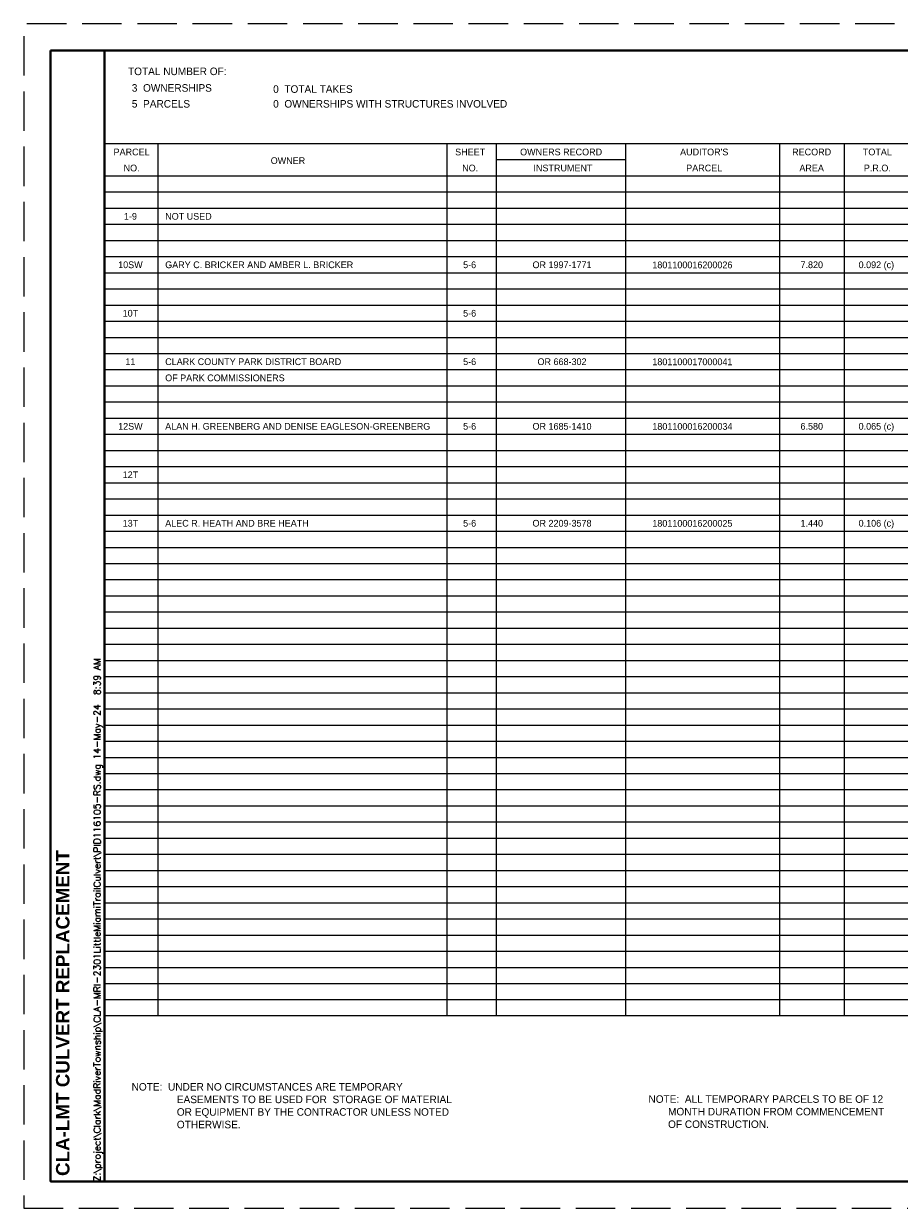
# Paper-space layout 'Layout1' of a CAD drawing. Header units: feet. Extents: x -1.5 to 49.6, y -1.1 to 21.4.
# Tile 1 of 3: x -1.5 to 14.8, y -0.6 to 21.4. Entities that reach past the tile are written whole.
import ezdxf
from ezdxf.enums import TextEntityAlignment as Align

# ---------------------------------------------------------------- set-up
doc = ezdxf.new("R2010")
doc.units = ezdxf.units.FT
doc.header["$MEASUREMENT"] = 0
doc.linetypes.add('DGN Style 3', pattern=[1.025364, 0.732403, -0.292961])
doc.linetypes.add('OhDOT_USTN3', pattern=[0.22, 0.165, -0.055])
doc.layers.add('SH_Border', color=7, linetype='Continuous')
doc.layers.add('SH_Data', color=1, linetype='Continuous')
doc.layers.add('SH_Cut_Line', color=7, linetype='OhDOT_USTN3', lineweight=0, plot=False)
doc.styles.add('DwgStamp', font='romans.shx')
doc.styles.add('Slanted-Normal', font='font31.shx', dxfattribs={"height": 0.14})
doc.styles.add('Style-Calibri', font='calibri.ttf')

psp = doc.layouts.get("Layout1")

# ---------------------------------------------------------------- linework, layer by layer
at = {"layer": 'SH_Border', "color": 7, "linetype": 'Continuous'}
for p, q in [((0, 19.15), (30.5, 19.15)), ((1, 2.95), (1, 19.15)), ((6.363, 2.95), (6.363, 19.15)), ((7.283, 2.95), (7.283, 19.15)), ((9.683, 2.95), (9.683, 19.15)), ((12.543, 2.95), (12.543, 19.15)), ((13.743, 2.95), (13.743, 19.15)), ((7.283, 18.85), (9.683, 18.85)), ((0, 18.55), (30.5, 18.55)), ((30.5, 2.95), (0, 2.95))]:
    psp.add_line(p, q, dxfattribs=at)
at = {"layer": 'SH_Border', "color": 7, "linetype": 'Continuous', "lineweight": 40, "flags": 128}
for points in [[(-1, 20.875), (0, 20.875), (0, -0.125), (-1, -0.125), (-1, 20.875)], [(0, 20.875), (32, 20.875), (32, -0.125), (0, -0.125), (0, 20.875)]]:
    psp.add_lwpolyline(points, close=True, dxfattribs=at)
at = {"layer": 'SH_Cut_Line', "color": 7, "linetype": 'DGN Style 3', "lineweight": 0, "flags": 128}
psp.add_lwpolyline([(-1.5, -0.625), (32.5, -0.625), (32.5, 21.375), (-1.5, 21.375), (-1.5, -0.625)], close=True, dxfattribs=at)
at = {"layer": 'SH_Data', "color": 1}
for p, q in [((0, 18.25), (30.5, 18.25)), ((0, 17.95), (30.5, 17.95)), ((0, 17.65), (30.5, 17.65)), ((0, 17.35), (30.5, 17.35)), ((0, 17.05), (30.5, 17.05)), ((0, 16.75), (30.5, 16.75)), ((0, 16.45), (30.5, 16.45)), ((0, 16.15), (30.5, 16.15)), ((0, 15.85), (30.5, 15.85)), ((0, 15.55), (30.5, 15.55)), ((0, 15.25), (30.5, 15.25)), ((0, 14.95), (30.5, 14.95)), ((0, 14.65), (30.5, 14.65)), ((0, 14.35), (30.5, 14.35)), ((0, 14.05), (30.5, 14.05)), ((0, 13.75), (30.5, 13.75)), ((0, 13.45), (30.5, 13.45)), ((0, 13.15), (30.5, 13.15)), ((0, 12.85), (30.5, 12.85)), ((0, 12.55), (30.5, 12.55)), ((0, 12.25), (30.5, 12.25)), ((0, 11.95), (30.5, 11.95)), ((0, 11.65), (30.5, 11.65)), ((0, 11.35), (30.5, 11.35)), ((0, 11.05), (30.5, 11.05)), ((0, 10.75), (30.5, 10.75)), ((0, 10.45), (30.5, 10.45)), ((0, 10.15), (30.5, 10.15)), ((0, 9.85), (30.5, 9.85)), ((0, 9.25), (30.5, 9.25)), ((0, 8.95), (30.5, 8.95)), ((0, 8.65), (30.5, 8.65)), ((0, 8.35), (30.5, 8.35)), ((0, 8.05), (30.5, 8.05)), ((0, 7.75), (30.5, 7.75)), ((0, 7.45), (30.5, 7.45)), ((0, 7.15), (30.5, 7.15)), ((0, 6.85), (30.5, 6.85)), ((0, 6.55), (30.5, 6.55)), ((0, 6.25), (30.5, 6.25)), ((0, 5.95), (30.5, 5.95)), ((0, 5.65), (30.5, 5.65)), ((0, 5.35), (30.5, 5.35)), ((0, 5.05), (30.5, 5.05)), ((0, 4.75), (30.5, 4.75)), ((0, 4.45), (30.5, 4.45)), ((0, 4.15), (30.5, 4.15)), ((0, 3.85), (30.5, 3.85)), ((0, 3.55), (30.5, 3.55)), ((0, 3.25), (30.5, 3.25))]:
    psp.add_line(p, q, dxfattribs=at)
at = {"layer": 'SH_Data'}
psp.add_line((0, 9.55), (30.5, 9.55), dxfattribs=at)

# ---------------------------------------------------------------- texts
at = {"layer": 'SH_Border', "color": 7, "linetype": 'Continuous', "style": 'DwgStamp'}
psp.add_text('Z:\\project\\Clark\\MadRiverTownship\\CLA-MRI-2301LittleMiamiTrailCulvert\\PID116105-RS.dwg 14-May-24  8:39 AM', height=0.125, rotation=90, dxfattribs=at).set_placement((-0.075, -0.125))
at = {"layer": 'SH_Data', "color": 1, "style": 'Slanted-Normal'}
for s, height, p in [('TOTAL NUMBER OF:', 0.14, (0.437, 20.42)), ('3  OWNERSHIPS', 0.14, (0.508, 20.112)), ('0  TOTAL TAKES', 0.14, (3.133, 20.091)), ('5  PARCELS', 0.14, (0.508, 19.817)), ('0  OWNERSHIPS WITH STRUCTURES INVOLVED', 0.14, (3.133, 19.817)), ('NOT USED', 0.125, (1.128, 17.735)), ('GARY C. BRICKER AND AMBER L. BRICKER', 0.125, (1.128, 16.835)), ('1801100016200026', 0.125, (10.175, 16.833))]:
    psp.add_text(s, height=height, dxfattribs=at).set_placement(p)
for s, p in [('PARCEL', (0.504, 18.93)), ('SHEET', (6.792, 18.93)), ('OWNERS RECORD', (8.481, 18.93)), ("AUDITOR'S", (11.139, 18.93)), ('RECORD', (13.134, 18.93)), ('TOTAL', (14.354, 18.93)), ('NO.', (0.504, 18.632)), ('OWNER', (3.408, 18.769)), ('NO.', (6.792, 18.632)), ('INSTRUMENT', (8.515, 18.632)), ('PARCEL', (11.139, 18.632)), ('AREA', (13.134, 18.632)), ('P.R.O.', (14.354, 18.632)), ('1-9', (0.482, 17.735)), ('10SW', (0.482, 16.835)), ('5-6', (6.782, 16.835)), ('OR 1997-1771', (8.498, 16.835)), ('10T', (0.482, 15.935)), ('5-6', (6.782, 15.935)), ('11', (0.482, 15.035)), ('5-6', (6.782, 15.035)), ('12SW', (0.482, 13.835)), ('5-6', (6.782, 13.835)), ('12T', (0.482, 12.935)), ('13T', (0.482, 12.035)), ('5-6', (6.782, 12.035))]:
    psp.add_text(s, height=0.125, dxfattribs=at).set_placement(p, align=Align.CENTER)
at = {"layer": 'SH_Data', "style": 'Slanted-Normal'}
for s, p in [('7.820', (13.136, 16.835)), ('0.092 (c)', (14.336, 16.835)), ('OR 668-302', (8.498, 15.035)), ('OR 1685-1410', (8.498, 13.835)), ('6.580', (13.136, 13.835)), ('0.065 (c)', (14.336, 13.835)), ('OR 2209-3578', (8.498, 12.035)), ('1.440', (13.136, 12.035)), ('0.106 (c)', (14.336, 12.035))]:
    psp.add_text(s, height=0.125, dxfattribs=at).set_placement(p, align=Align.CENTER)
for s, p in [('CLARK COUNTY PARK DISTRICT BOARD', (1.128, 15.035)), ('1801100017000041', (10.175, 15.033)), ('OF PARK COMMISSIONERS', (1.128, 14.735)), ('ALAN H. GREENBERG AND DENISE EAGLESON-GREENBERG', (1.128, 13.835)), ('1801100016200034', (10.175, 13.833)), ('ALEC R. HEATH AND BRE HEATH', (1.128, 12.035)), ('1801100016200025', (10.175, 12.033))]:
    psp.add_text(s, height=0.125, dxfattribs=at).set_placement(p)
at = {"layer": 'SH_Data', "insert": (-0.9, -0.025), "char_height": 0.25, "attachment_point": 1, "rotation": 90, "style": 'Style-Calibri'}
psp.add_mtext('{\\fArial|b1|i0|c0|p34;\\W1;CLA-LMT CULVERT REPLACEMENT}', dxfattribs=at)
at = {"layer": 'SH_Data', "color": 1, "char_height": 0.14, "width": 6.21059, "attachment_point": 1, "style": 'Slanted-Normal'}
for s, insert in [('\\pxi-6,l6;NOTE:  UNDER NO CIRCUMSTANCES ARE TEMPORARY EASEMENTS TO BE USED FOR  STORAGE OF MATERIAL OR EQUIPMENT BY THE CONTRACTOR UNLESS NOTED OTHERWISE.', (0.504, 1.701)), ('NOTE:  ALL TEMPORARY PARCELS TO BE OF 12\\P       MONTH DURATION FROM COMMENCEMENT\\P       OF CONSTRUCTION.', (10.103, 1.474))]:
    psp.add_mtext(s, dxfattribs=dict(at, insert=insert))

doc.saveas('drawing.dxf')
